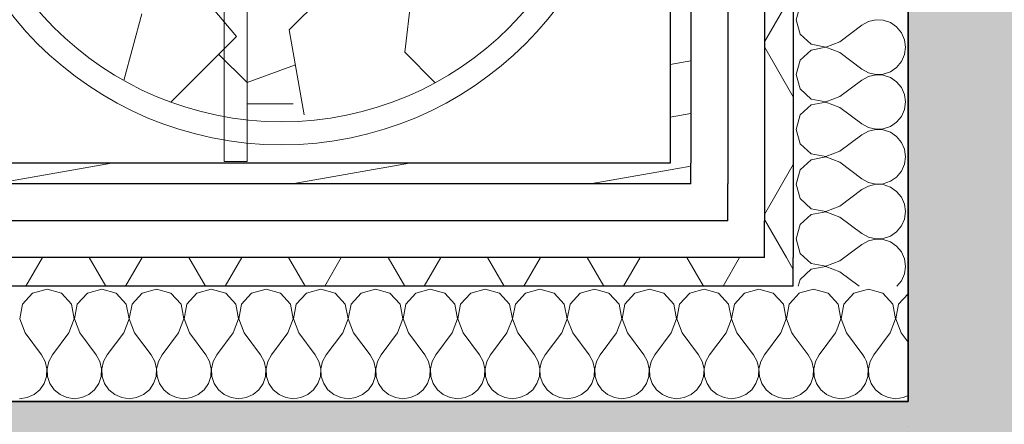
# Model space of a CAD drawing. Header units: millimetres. Extents: x -63554 to 200, y -19084 to 40052.
# Tile 82 of 120: x -45333 to -44477, y 3720 to 4071. Entities that reach past the tile are written whole.
import ezdxf

# ---------------------------------------------------------------- set-up
doc = ezdxf.new("R2010")
doc.units = ezdxf.units.MM
doc.header["$MEASUREMENT"] = 0
doc.linetypes.add('Dotted', pattern=[317.499995, 0, -317.499995])
for name, color, linetype in [('1241_Välisseinad', 7, 'Continuous'), ('1311_Vaheseinad', 7, 'Continuous'), ('New_014_Ruumi netopind', 7, 'Continuous'), ('New_1311_Vaheseinad', 7, 'Continuous'), ('New_1321_Põranda kattetarindid', 7, 'Continuous')]:
    doc.layers.add(name, color=color, linetype=linetype)
for name, color, linetype, lineweight in [('1241_Välisseinad_Pen_No__101', 252, 'Continuous', 13), ('1241_Välisseinad_Pen_No__41', 7, 'Continuous', 25), ('1311_Vaheseinad_Pen_No__101', 252, 'Continuous', 13), ('1311_Vaheseinad_Pen_No__41', 7, 'Continuous', 25), ('I-FURN_Pen_No__1_Pen_No__1', 7, 'Continuous', 13), ('New_1311_Vaheseinad_Pen_No__101', 252, 'Continuous', 13), ('New_1311_Vaheseinad_Pen_No__41', 7, 'Continuous', 25), ('New_1321_Põranda kattetarindid_Pen_No__41', 7, 'Continuous', 25)]:
    doc.layers.add(name, color=color, linetype=linetype, lineweight=lineweight)
pattern_1 = [(10, (0, 0), (-7.814168, 44.316348), [])]
pattern_2 = [(60, (0, 0), (-64.9519, 37.5), []), (120, (0, 0), (64.9519, 37.5), [])]

# ---------------------------------------------------------------- blocks, each defined once
blk = doc.blocks.new('Slab_165_1', base_point=(-48040, 210))
at = {"layer": 'New_1321_Põranda kattetarindid_Pen_No__41', "color": 7, "linetype": 'Dotted', "lineweight": 25, "flags": 128}
blk.add_lwpolyline([(-48040, 210), (-44560.55, 210), (-44560.55, 5699.83), (-48040, 5699.83)], close=True, dxfattribs=at)
blk = doc.blocks.new('*X802')
at = {"layer": 'New_1311_Vaheseinad_Pen_No__101', "color": 252, "linetype": 'Continuous', "lineweight": 13}
for p, q in [((-44642.86, 3837.45), (-44654.78, 3834.06)), ((-44630.34, 3833.89), (-44642.86, 3837.45)), ((-44595.24, 3837.45), (-44607.76, 3833.89)), ((-44582.72, 3833.89), (-44595.24, 3837.45)), ((-44621.56, 3824.29), (-44630.34, 3833.89)), ((-44607.76, 3833.89), (-44616.53, 3824.29)), ((-44573.94, 3824.29), (-44582.72, 3833.89)), ((-44560.55, 3833.44), (-44568.91, 3824.29)), ((-44619.14, 3811.5), (-44621.56, 3824.29)), ((-44616.53, 3824.29), (-44618.95, 3811.5)), ((-44571.52, 3811.5), (-44573.94, 3824.29)), ((-44568.91, 3824.29), (-44571.33, 3811.5)), ((-44622.77, 3802.05), (-44619.14, 3811.5)), ((-44618.95, 3811.5), (-44614.29, 3799.35)), ((-44576.19, 3799.35), (-44571.52, 3811.5)), ((-44571.33, 3811.5), (-44566.67, 3799.35)), ((-44614.29, 3799.35), (-44600, 3780.3)), ((-44576.19, 3799.35), (-44590.48, 3780.3)), ((-44566.67, 3799.35), (-44560.55, 3791.2)), ((-44598.73, 3778.01), (-44600, 3780.3)), ((-44590.48, 3780.3), (-44593.66, 3774.56)), ((-44593.66, 3774.56), (-44593.96, 3773.24)), ((-44564.17, 3743.45), (-44560.55, 3745.04))]:
    blk.add_line(p, q, dxfattribs=at)
blk = doc.blocks.new('*X803')
at = {"layer": 'New_1311_Vaheseinad_Pen_No__101', "color": 252, "linetype": 'Continuous', "lineweight": 13}
for p, q in [((-44655.37, 3833.89), (-44660.55, 3828.23)), ((-44654.78, 3834.06), (-44655.37, 3833.89)), ((-44623.81, 3799.35), (-44622.77, 3802.05)), ((-44660.55, 3797.55), (-44647.62, 3780.3)), ((-44623.81, 3799.35), (-44638.1, 3780.3)), ((-44644.44, 3774.56), (-44647.62, 3780.3)), ((-44638.1, 3780.3), (-44641.27, 3774.56)), ((-44596.82, 3774.56), (-44598.73, 3778.01)), ((-44642.95, 3768.16), (-44644.44, 3774.56)), ((-44643.27, 3761.6), (-44642.95, 3768.16)), ((-44641.27, 3774.56), (-44642.76, 3768.16)), ((-44642.76, 3768.16), (-44642.44, 3761.6)), ((-44595.33, 3768.16), (-44596.82, 3774.56)), ((-44595.65, 3761.6), (-44595.33, 3768.16)), ((-44593.96, 3773.24), (-44595.14, 3768.16)), ((-44595.14, 3768.16), (-44594.82, 3761.6)), ((-44645.37, 3755.37), (-44643.27, 3761.6)), ((-44642.44, 3761.6), (-44640.34, 3755.37)), ((-44597.75, 3755.37), (-44595.65, 3761.6)), ((-44594.82, 3761.6), (-44592.72, 3755.37)), ((-44649.09, 3749.96), (-44645.37, 3755.37)), ((-44640.34, 3755.37), (-44636.62, 3749.96)), ((-44601.47, 3749.96), (-44597.75, 3755.37)), ((-44592.72, 3755.37), (-44589, 3749.96)), ((-44660.55, 3743.06), (-44660.16, 3743.12)), ((-44660.16, 3743.12), (-44654.15, 3745.77)), ((-44654.15, 3745.77), (-44649.09, 3749.96)), ((-44636.62, 3749.96), (-44631.57, 3745.77)), ((-44631.57, 3745.77), (-44625.55, 3743.12)), ((-44625.55, 3743.12), (-44619.05, 3742.21)), ((-44619.05, 3742.21), (-44612.54, 3743.12)), ((-44612.54, 3743.12), (-44606.53, 3745.77)), ((-44606.53, 3745.77), (-44601.47, 3749.96)), ((-44589, 3749.96), (-44583.95, 3745.77)), ((-44583.95, 3745.77), (-44577.93, 3743.12)), ((-44577.93, 3743.12), (-44571.43, 3742.21)), ((-44571.43, 3742.21), (-44564.92, 3743.12)), ((-44564.92, 3743.12), (-44564.17, 3743.45))]:
    blk.add_line(p, q, dxfattribs=at)
blk = doc.blocks.new('*X805')
at = {"layer": 'New_1311_Vaheseinad_Pen_No__101', "color": 252, "linetype": 'Continuous', "lineweight": 13}
for p, q in [((-45309.52, 3837.45), (-45322.04, 3833.89)), ((-45297.01, 3833.89), (-45309.52, 3837.45)), ((-45261.9, 3837.45), (-45274.42, 3833.89)), ((-45249.39, 3833.89), (-45261.9, 3837.45)), ((-45214.29, 3837.45), (-45226.8, 3833.89)), ((-45201.77, 3833.89), (-45214.29, 3837.45)), ((-45166.67, 3837.45), (-45179.18, 3833.89)), ((-45154.15, 3833.89), (-45166.67, 3837.45)), ((-45119.05, 3837.45), (-45131.57, 3833.89)), ((-45106.53, 3833.89), (-45119.05, 3837.45)), ((-45071.43, 3837.45), (-45083.95, 3833.89)), ((-45058.91, 3833.89), (-45071.43, 3837.45)), ((-45023.81, 3837.45), (-45036.33, 3833.89)), ((-45011.29, 3833.89), (-45023.81, 3837.45)), ((-44976.19, 3837.45), (-44988.71, 3833.89)), ((-44963.67, 3833.89), (-44976.19, 3837.45)), ((-44928.57, 3837.45), (-44941.09, 3833.89)), ((-44916.05, 3833.89), (-44928.57, 3837.45)), ((-44880.95, 3837.45), (-44893.47, 3833.89)), ((-44868.43, 3833.89), (-44880.95, 3837.45)), ((-44833.33, 3837.45), (-44845.85, 3833.89)), ((-44820.82, 3833.89), (-44833.33, 3837.45)), ((-44785.71, 3837.45), (-44798.23, 3833.89)), ((-44773.2, 3833.89), (-44785.71, 3837.45)), ((-44738.1, 3837.45), (-44750.61, 3833.89)), ((-44725.58, 3833.89), (-44738.1, 3837.45)), ((-44690.48, 3837.45), (-44702.99, 3833.89)), ((-44677.96, 3833.89), (-44690.48, 3837.45)), ((-45322.04, 3833.89), (-45330.82, 3824.29)), ((-45288.23, 3824.29), (-45297.01, 3833.89)), ((-45274.42, 3833.89), (-45283.2, 3824.29)), ((-45240.61, 3824.29), (-45249.39, 3833.89)), ((-45226.8, 3833.89), (-45235.58, 3824.29)), ((-45192.99, 3824.29), (-45201.77, 3833.89)), ((-45179.18, 3833.89), (-45187.96, 3824.29)), ((-45145.37, 3824.29), (-45154.15, 3833.89)), ((-45131.57, 3833.89), (-45140.34, 3824.29)), ((-45097.75, 3824.29), (-45106.53, 3833.89)), ((-45083.95, 3833.89), (-45092.72, 3824.29)), ((-45050.13, 3824.29), (-45058.91, 3833.89)), ((-45036.33, 3833.89), (-45045.11, 3824.29)), ((-45002.51, 3824.29), (-45011.29, 3833.89)), ((-44988.71, 3833.89), (-44997.49, 3824.29)), ((-44954.89, 3824.29), (-44963.67, 3833.89)), ((-44941.09, 3833.89), (-44949.87, 3824.29)), ((-44907.28, 3824.29), (-44916.05, 3833.89)), ((-44893.47, 3833.89), (-44902.25, 3824.29)), ((-44859.66, 3824.29), (-44868.43, 3833.89)), ((-44845.85, 3833.89), (-44854.63, 3824.29)), ((-44812.04, 3824.29), (-44820.82, 3833.89)), ((-44798.23, 3833.89), (-44807.01, 3824.29)), ((-44764.42, 3824.29), (-44773.2, 3833.89)), ((-44750.61, 3833.89), (-44759.39, 3824.29)), ((-44716.8, 3824.29), (-44725.58, 3833.89)), ((-44702.99, 3833.89), (-44711.77, 3824.29)), ((-44669.18, 3824.29), (-44677.96, 3833.89)), ((-44660.55, 3828.23), (-44664.15, 3824.29)), ((-45330.82, 3824.29), (-45333.24, 3811.5)), ((-45285.81, 3811.5), (-45288.23, 3824.29)), ((-45283.2, 3824.29), (-45285.62, 3811.5)), ((-45238.19, 3811.5), (-45240.61, 3824.29)), ((-45235.58, 3824.29), (-45238, 3811.5)), ((-45190.57, 3811.5), (-45192.99, 3824.29)), ((-45187.96, 3824.29), (-45190.38, 3811.5)), ((-45142.95, 3811.5), (-45145.37, 3824.29)), ((-45140.34, 3824.29), (-45142.76, 3811.5)), ((-45095.33, 3811.5), (-45097.75, 3824.29)), ((-45092.72, 3824.29), (-45095.14, 3811.5)), ((-45047.72, 3811.5), (-45050.13, 3824.29)), ((-45045.11, 3824.29), (-45047.52, 3811.5)), ((-45000.1, 3811.5), (-45002.51, 3824.29)), ((-44997.49, 3824.29), (-44999.9, 3811.5)), ((-44952.48, 3811.5), (-44954.89, 3824.29)), ((-44949.87, 3824.29), (-44952.28, 3811.5)), ((-44904.86, 3811.5), (-44907.28, 3824.29)), ((-44902.25, 3824.29), (-44904.67, 3811.5)), ((-44857.24, 3811.5), (-44859.66, 3824.29)), ((-44854.63, 3824.29), (-44857.05, 3811.5)), ((-44809.62, 3811.5), (-44812.04, 3824.29)), ((-44807.01, 3824.29), (-44809.43, 3811.5)), ((-44762, 3811.5), (-44764.42, 3824.29)), ((-44759.39, 3824.29), (-44761.81, 3811.5)), ((-44714.38, 3811.5), (-44716.8, 3824.29)), ((-44711.77, 3824.29), (-44714.19, 3811.5)), ((-44666.76, 3811.5), (-44669.18, 3824.29)), ((-44664.15, 3824.29), (-44666.57, 3811.5)), ((-45333.24, 3811.5), (-45328.57, 3799.35)), ((-45290.48, 3799.35), (-45285.81, 3811.5)), ((-45285.62, 3811.5), (-45280.95, 3799.35)), ((-45242.86, 3799.35), (-45238.19, 3811.5)), ((-45238, 3811.5), (-45233.33, 3799.35)), ((-45195.24, 3799.35), (-45190.57, 3811.5)), ((-45190.38, 3811.5), (-45185.71, 3799.35)), ((-45147.62, 3799.35), (-45142.95, 3811.5)), ((-45142.76, 3811.5), (-45138.1, 3799.35)), ((-45100, 3799.35), (-45095.33, 3811.5)), ((-45095.14, 3811.5), (-45090.48, 3799.35)), ((-45052.38, 3799.35), (-45047.72, 3811.5)), ((-45047.52, 3811.5), (-45042.86, 3799.35)), ((-45004.76, 3799.35), (-45000.1, 3811.5)), ((-44999.9, 3811.5), (-44995.24, 3799.35)), ((-44957.14, 3799.35), (-44952.48, 3811.5)), ((-44952.28, 3811.5), (-44947.62, 3799.35)), ((-44909.52, 3799.35), (-44904.86, 3811.5)), ((-44904.67, 3811.5), (-44900, 3799.35)), ((-44861.9, 3799.35), (-44857.24, 3811.5)), ((-44857.05, 3811.5), (-44852.38, 3799.35)), ((-44814.29, 3799.35), (-44809.62, 3811.5)), ((-44809.43, 3811.5), (-44804.76, 3799.35)), ((-44766.67, 3799.35), (-44762, 3811.5)), ((-44761.81, 3811.5), (-44757.14, 3799.35)), ((-44719.05, 3799.35), (-44714.38, 3811.5)), ((-44714.19, 3811.5), (-44709.52, 3799.35)), ((-44671.43, 3799.35), (-44666.76, 3811.5)), ((-44666.57, 3811.5), (-44661.9, 3799.35)), ((-45328.57, 3799.35), (-45314.29, 3780.3)), ((-45290.48, 3799.35), (-45304.76, 3780.3)), ((-45280.95, 3799.35), (-45266.67, 3780.3)), ((-45242.86, 3799.35), (-45257.14, 3780.3)), ((-45233.33, 3799.35), (-45219.05, 3780.3)), ((-45195.24, 3799.35), (-45209.52, 3780.3)), ((-45185.71, 3799.35), (-45171.43, 3780.3)), ((-45147.62, 3799.35), (-45161.9, 3780.3)), ((-45138.1, 3799.35), (-45123.81, 3780.3)), ((-45100, 3799.35), (-45114.29, 3780.3)), ((-45090.48, 3799.35), (-45076.19, 3780.3)), ((-45052.38, 3799.35), (-45066.67, 3780.3)), ((-45042.86, 3799.35), (-45028.57, 3780.3)), ((-45004.76, 3799.35), (-45019.05, 3780.3)), ((-44995.24, 3799.35), (-44980.95, 3780.3)), ((-44957.14, 3799.35), (-44971.43, 3780.3)), ((-44947.62, 3799.35), (-44933.33, 3780.3)), ((-44909.52, 3799.35), (-44923.81, 3780.3)), ((-44900, 3799.35), (-44885.71, 3780.3)), ((-44861.9, 3799.35), (-44876.19, 3780.3)), ((-44852.38, 3799.35), (-44838.1, 3780.3)), ((-44814.29, 3799.35), (-44828.57, 3780.3)), ((-44804.76, 3799.35), (-44790.48, 3780.3)), ((-44766.67, 3799.35), (-44780.95, 3780.3)), ((-44757.14, 3799.35), (-44742.86, 3780.3)), ((-44719.05, 3799.35), (-44733.33, 3780.3)), ((-44709.52, 3799.35), (-44695.24, 3780.3)), ((-44671.43, 3799.35), (-44685.71, 3780.3)), ((-44661.9, 3799.35), (-44660.55, 3797.55)), ((-45311.11, 3774.56), (-45314.29, 3780.3)), ((-45304.76, 3780.3), (-45307.94, 3774.56)), ((-45263.49, 3774.56), (-45266.67, 3780.3)), ((-45257.14, 3780.3), (-45260.32, 3774.56)), ((-45215.87, 3774.56), (-45219.05, 3780.3)), ((-45209.52, 3780.3), (-45212.7, 3774.56)), ((-45168.25, 3774.56), (-45171.43, 3780.3)), ((-45161.9, 3780.3), (-45165.08, 3774.56)), ((-45120.63, 3774.56), (-45123.81, 3780.3)), ((-45114.29, 3780.3), (-45117.46, 3774.56)), ((-45073.01, 3774.56), (-45076.19, 3780.3)), ((-45066.67, 3780.3), (-45069.85, 3774.56)), ((-45025.39, 3774.56), (-45028.57, 3780.3)), ((-45019.05, 3780.3), (-45022.23, 3774.56)), ((-44977.77, 3774.56), (-44980.95, 3780.3)), ((-44971.43, 3780.3), (-44974.61, 3774.56)), ((-44930.15, 3774.56), (-44933.33, 3780.3)), ((-44923.81, 3780.3), (-44926.99, 3774.56)), ((-44882.54, 3774.56), (-44885.71, 3780.3)), ((-44876.19, 3780.3), (-44879.37, 3774.56)), ((-44834.92, 3774.56), (-44838.1, 3780.3)), ((-44828.57, 3780.3), (-44831.75, 3774.56)), ((-44787.3, 3774.56), (-44790.48, 3780.3)), ((-44780.95, 3780.3), (-44784.13, 3774.56)), ((-44739.68, 3774.56), (-44742.86, 3780.3)), ((-44733.33, 3780.3), (-44736.51, 3774.56)), ((-44692.06, 3774.56), (-44695.24, 3780.3)), ((-44685.71, 3780.3), (-44688.89, 3774.56)), ((-45309.62, 3768.16), (-45311.11, 3774.56)), ((-45309.94, 3761.6), (-45309.62, 3768.16)), ((-45307.94, 3774.56), (-45309.43, 3768.16)), ((-45309.43, 3768.16), (-45309.11, 3761.6)), ((-45262, 3768.16), (-45263.49, 3774.56)), ((-45262.32, 3761.6), (-45262, 3768.16)), ((-45260.32, 3774.56), (-45261.81, 3768.16)), ((-45261.81, 3768.16), (-45261.49, 3761.6)), ((-45214.38, 3768.16), (-45215.87, 3774.56)), ((-45214.7, 3761.6), (-45214.38, 3768.16)), ((-45212.7, 3774.56), (-45214.19, 3768.16)), ((-45214.19, 3768.16), (-45213.87, 3761.6)), ((-45166.76, 3768.16), (-45168.25, 3774.56)), ((-45167.08, 3761.6), (-45166.76, 3768.16)), ((-45165.08, 3774.56), (-45166.57, 3768.16)), ((-45166.57, 3768.16), (-45166.25, 3761.6)), ((-45119.14, 3768.16), (-45120.63, 3774.56)), ((-45119.46, 3761.6), (-45119.14, 3768.16)), ((-45117.46, 3774.56), (-45118.95, 3768.16)), ((-45118.95, 3768.16), (-45118.63, 3761.6)), ((-45071.52, 3768.16), (-45073.01, 3774.56)), ((-45071.84, 3761.6), (-45071.52, 3768.16)), ((-45069.85, 3774.56), (-45071.33, 3768.16)), ((-45071.33, 3768.16), (-45071.01, 3761.6)), ((-45023.91, 3768.16), (-45025.39, 3774.56)), ((-45024.22, 3761.6), (-45023.91, 3768.16)), ((-45022.23, 3774.56), (-45023.71, 3768.16)), ((-45023.71, 3768.16), (-45023.4, 3761.6)), ((-44976.29, 3768.16), (-44977.77, 3774.56)), ((-44976.6, 3761.6), (-44976.29, 3768.16)), ((-44974.61, 3774.56), (-44976.09, 3768.16)), ((-44976.09, 3768.16), (-44975.78, 3761.6)), ((-44928.67, 3768.16), (-44930.15, 3774.56)), ((-44928.99, 3761.6), (-44928.67, 3768.16)), ((-44926.99, 3774.56), (-44928.48, 3768.16)), ((-44928.48, 3768.16), (-44928.16, 3761.6)), ((-44881.05, 3768.16), (-44882.54, 3774.56)), ((-44881.37, 3761.6), (-44881.05, 3768.16)), ((-44879.37, 3774.56), (-44880.86, 3768.16)), ((-44880.86, 3768.16), (-44880.54, 3761.6)), ((-44833.43, 3768.16), (-44834.92, 3774.56)), ((-44833.75, 3761.6), (-44833.43, 3768.16)), ((-44831.75, 3774.56), (-44833.24, 3768.16)), ((-44833.24, 3768.16), (-44832.92, 3761.6)), ((-44785.81, 3768.16), (-44787.3, 3774.56)), ((-44786.13, 3761.6), (-44785.81, 3768.16)), ((-44784.13, 3774.56), (-44785.62, 3768.16)), ((-44785.62, 3768.16), (-44785.3, 3761.6)), ((-44738.19, 3768.16), (-44739.68, 3774.56)), ((-44738.51, 3761.6), (-44738.19, 3768.16)), ((-44736.51, 3774.56), (-44738, 3768.16)), ((-44738, 3768.16), (-44737.68, 3761.6)), ((-44690.57, 3768.16), (-44692.06, 3774.56)), ((-44690.89, 3761.6), (-44690.57, 3768.16)), ((-44688.89, 3774.56), (-44690.38, 3768.16)), ((-44690.38, 3768.16), (-44690.06, 3761.6)), ((-45312.04, 3755.37), (-45309.94, 3761.6)), ((-45309.11, 3761.6), (-45307.01, 3755.37)), ((-45264.42, 3755.37), (-45262.32, 3761.6)), ((-45261.49, 3761.6), (-45259.39, 3755.37)), ((-45216.8, 3755.37), (-45214.7, 3761.6)), ((-45213.87, 3761.6), (-45211.77, 3755.37)), ((-45169.18, 3755.37), (-45167.08, 3761.6)), ((-45166.25, 3761.6), (-45164.15, 3755.37)), ((-45121.56, 3755.37), (-45119.46, 3761.6)), ((-45118.63, 3761.6), (-45116.53, 3755.37)), ((-45073.94, 3755.37), (-45071.84, 3761.6)), ((-45071.01, 3761.6), (-45068.91, 3755.37)), ((-45026.32, 3755.37), (-45024.22, 3761.6)), ((-45023.4, 3761.6), (-45021.3, 3755.37)), ((-44978.7, 3755.37), (-44976.6, 3761.6)), ((-44975.78, 3761.6), (-44973.68, 3755.37)), ((-44931.09, 3755.37), (-44928.99, 3761.6)), ((-44928.16, 3761.6), (-44926.06, 3755.37)), ((-44883.47, 3755.37), (-44881.37, 3761.6)), ((-44880.54, 3761.6), (-44878.44, 3755.37)), ((-44835.85, 3755.37), (-44833.75, 3761.6)), ((-44832.92, 3761.6), (-44830.82, 3755.37)), ((-44788.23, 3755.37), (-44786.13, 3761.6)), ((-44785.3, 3761.6), (-44783.2, 3755.37)), ((-44740.61, 3755.37), (-44738.51, 3761.6)), ((-44737.68, 3761.6), (-44735.58, 3755.37)), ((-44692.99, 3755.37), (-44690.89, 3761.6)), ((-44690.06, 3761.6), (-44687.96, 3755.37)), ((-45315.76, 3749.96), (-45312.04, 3755.37)), ((-45307.01, 3755.37), (-45303.29, 3749.96)), ((-45268.14, 3749.96), (-45264.42, 3755.37)), ((-45259.39, 3755.37), (-45255.67, 3749.96)), ((-45220.52, 3749.96), (-45216.8, 3755.37)), ((-45211.77, 3755.37), (-45208.05, 3749.96)), ((-45172.9, 3749.96), (-45169.18, 3755.37)), ((-45164.15, 3755.37), (-45160.43, 3749.96)), ((-45125.28, 3749.96), (-45121.56, 3755.37)), ((-45116.53, 3755.37), (-45112.81, 3749.96)), ((-45077.66, 3749.96), (-45073.94, 3755.37)), ((-45068.91, 3755.37), (-45065.19, 3749.96)), ((-45030.04, 3749.96), (-45026.32, 3755.37)), ((-45021.3, 3755.37), (-45017.58, 3749.96)), ((-44982.42, 3749.96), (-44978.7, 3755.37)), ((-44973.68, 3755.37), (-44969.96, 3749.96)), ((-44934.81, 3749.96), (-44931.09, 3755.37)), ((-44926.06, 3755.37), (-44922.34, 3749.96)), ((-44887.19, 3749.96), (-44883.47, 3755.37)), ((-44878.44, 3755.37), (-44874.72, 3749.96)), ((-44839.57, 3749.96), (-44835.85, 3755.37)), ((-44830.82, 3755.37), (-44827.1, 3749.96)), ((-44791.95, 3749.96), (-44788.23, 3755.37)), ((-44783.2, 3755.37), (-44779.48, 3749.96)), ((-44744.33, 3749.96), (-44740.61, 3755.37)), ((-44735.58, 3755.37), (-44731.86, 3749.96)), ((-44696.71, 3749.96), (-44692.99, 3755.37)), ((-44687.96, 3755.37), (-44684.24, 3749.96)), ((-45333.33, 3742.21), (-45326.83, 3743.12)), ((-45326.83, 3743.12), (-45320.82, 3745.77)), ((-45320.82, 3745.77), (-45315.76, 3749.96)), ((-45303.29, 3749.96), (-45298.23, 3745.77)), ((-45298.23, 3745.77), (-45292.22, 3743.12)), ((-45292.22, 3743.12), (-45285.71, 3742.21)), ((-45285.71, 3742.21), (-45279.21, 3743.12)), ((-45279.21, 3743.12), (-45273.2, 3745.77)), ((-45273.2, 3745.77), (-45268.14, 3749.96)), ((-45255.67, 3749.96), (-45250.61, 3745.77)), ((-45250.61, 3745.77), (-45244.6, 3743.12)), ((-45244.6, 3743.12), (-45238.1, 3742.21)), ((-45238.1, 3742.21), (-45231.59, 3743.12)), ((-45231.59, 3743.12), (-45225.58, 3745.77)), ((-45225.58, 3745.77), (-45220.52, 3749.96)), ((-45208.05, 3749.96), (-45202.99, 3745.77)), ((-45202.99, 3745.77), (-45196.98, 3743.12)), ((-45196.98, 3743.12), (-45190.48, 3742.21)), ((-45190.48, 3742.21), (-45183.97, 3743.12)), ((-45183.97, 3743.12), (-45177.96, 3745.77)), ((-45177.96, 3745.77), (-45172.9, 3749.96)), ((-45160.43, 3749.96), (-45155.37, 3745.77)), ((-45155.37, 3745.77), (-45149.36, 3743.12)), ((-45149.36, 3743.12), (-45142.86, 3742.21)), ((-45142.86, 3742.21), (-45136.35, 3743.12)), ((-45136.35, 3743.12), (-45130.34, 3745.77)), ((-45130.34, 3745.77), (-45125.28, 3749.96)), ((-45112.81, 3749.96), (-45107.76, 3745.77)), ((-45107.76, 3745.77), (-45101.74, 3743.12)), ((-45101.74, 3743.12), (-45095.24, 3742.21)), ((-45095.24, 3742.21), (-45088.73, 3743.12)), ((-45088.73, 3743.12), (-45082.72, 3745.77)), ((-45082.72, 3745.77), (-45077.66, 3749.96)), ((-45065.19, 3749.96), (-45060.14, 3745.77)), ((-45060.14, 3745.77), (-45054.13, 3743.12)), ((-45054.13, 3743.12), (-45047.62, 3742.21)), ((-45047.62, 3742.21), (-45041.11, 3743.12)), ((-45041.11, 3743.12), (-45035.1, 3745.77)), ((-45035.1, 3745.77), (-45030.04, 3749.96)), ((-45017.58, 3749.96), (-45012.52, 3745.77)), ((-45012.52, 3745.77), (-45006.51, 3743.12)), ((-45006.51, 3743.12), (-45000, 3742.21)), ((-45000, 3742.21), (-44993.49, 3743.12)), ((-44993.49, 3743.12), (-44987.48, 3745.77)), ((-44987.48, 3745.77), (-44982.42, 3749.96)), ((-44969.96, 3749.96), (-44964.9, 3745.77)), ((-44964.9, 3745.77), (-44958.89, 3743.12)), ((-44958.89, 3743.12), (-44952.38, 3742.21)), ((-44952.38, 3742.21), (-44945.87, 3743.12)), ((-44945.87, 3743.12), (-44939.86, 3745.77)), ((-44939.86, 3745.77), (-44934.81, 3749.96)), ((-44922.34, 3749.96), (-44917.28, 3745.77)), ((-44917.28, 3745.77), (-44911.27, 3743.12)), ((-44911.27, 3743.12), (-44904.76, 3742.21)), ((-44904.76, 3742.21), (-44898.26, 3743.12)), ((-44898.26, 3743.12), (-44892.24, 3745.77)), ((-44892.24, 3745.77), (-44887.19, 3749.96)), ((-44874.72, 3749.96), (-44869.66, 3745.77)), ((-44869.66, 3745.77), (-44863.65, 3743.12)), ((-44863.65, 3743.12), (-44857.14, 3742.21)), ((-44857.14, 3742.21), (-44850.64, 3743.12)), ((-44850.64, 3743.12), (-44844.63, 3745.77)), ((-44844.63, 3745.77), (-44839.57, 3749.96)), ((-44827.1, 3749.96), (-44822.04, 3745.77)), ((-44822.04, 3745.77), (-44816.03, 3743.12)), ((-44816.03, 3743.12), (-44809.52, 3742.21)), ((-44809.52, 3742.21), (-44803.02, 3743.12)), ((-44803.02, 3743.12), (-44797.01, 3745.77)), ((-44797.01, 3745.77), (-44791.95, 3749.96)), ((-44779.48, 3749.96), (-44774.42, 3745.77)), ((-44774.42, 3745.77), (-44768.41, 3743.12)), ((-44768.41, 3743.12), (-44761.9, 3742.21)), ((-44761.9, 3742.21), (-44755.4, 3743.12)), ((-44755.4, 3743.12), (-44749.39, 3745.77)), ((-44749.39, 3745.77), (-44744.33, 3749.96)), ((-44731.86, 3749.96), (-44726.8, 3745.77)), ((-44726.8, 3745.77), (-44720.79, 3743.12)), ((-44720.79, 3743.12), (-44714.29, 3742.21)), ((-44714.29, 3742.21), (-44707.78, 3743.12)), ((-44707.78, 3743.12), (-44701.77, 3745.77)), ((-44701.77, 3745.77), (-44696.71, 3749.96)), ((-44684.24, 3749.96), (-44679.18, 3745.77)), ((-44679.18, 3745.77), (-44673.17, 3743.12)), ((-44673.17, 3743.12), (-44666.67, 3742.21)), ((-44666.67, 3742.21), (-44660.55, 3743.06))]:
    blk.add_line(p, q, dxfattribs=at)
blk = doc.blocks.new('Wall_51_1', base_point=(-47933, 3946.83))
at = {"layer": 'New_1311_Vaheseinad_Pen_No__101', "linetype": 'Continuous', "lineweight": 13}
h = blk.add_hatch(dxfattribs=at)
h.set_pattern_fill('WOOD_0001', color=252, style=0, pattern_type=2)
h.set_pattern_definition(pattern_1)
h.paths.add_polyline_path([(-44767.55, 3946.83), (-47040, 3946.83), (-47040, 3928.83), (-44767.55, 3928.83)])
h = blk.add_hatch(dxfattribs=at)
h.set_pattern_fill('WOOD_0001', color=252, style=0, pattern_type=2)
h.set_pattern_definition(pattern_1)
h.paths.add_polyline_path([(-44749.55, 3946.83), (-44767.55, 3946.83), (-44749.55, 3928.83)])
h = blk.add_hatch(dxfattribs=at)
h.set_pattern_fill('WOOD_0001', color=252, style=0, pattern_type=2)
h.set_pattern_definition(pattern_1)
h.paths.add_polyline_path([(-44767.55, 3946.83), (-44767.55, 3928.83), (-44749.55, 3928.83)])
h = blk.add_hatch(dxfattribs=at)
h.set_pattern_fill('BATT_INSULATION_0001', color=252, style=0, pattern_type=2)
h.set_pattern_definition(pattern_2)
h.paths.add_polyline_path([(-44685.55, 3864.83), (-47040, 3864.83), (-47040, 3839.83), (-44685.55, 3839.83)])
h = blk.add_hatch(dxfattribs=at)
h.set_pattern_fill('BATT_INSULATION_0001', color=252, style=0, pattern_type=2)
h.set_pattern_definition(pattern_2)
h.paths.add_polyline_path([(-44660.55, 3864.83), (-44685.55, 3864.83), (-44660.55, 3839.83)])
h = blk.add_hatch(dxfattribs=at)
h.set_pattern_fill('BATT_INSULATION_0001', color=252, style=0, pattern_type=2)
h.set_pattern_definition(pattern_2)
h.paths.add_polyline_path([(-44685.55, 3864.83), (-44685.55, 3839.83), (-44660.55, 3839.83)])
at = {"layer": 'New_1311_Vaheseinad_Pen_No__41', "color": 7, "linetype": 'Continuous', "lineweight": 25}
for p, q in [((-44749.55, 3928.83), (-44749.55, 3946.83)), ((-44749.55, 3928.83), (-47040, 3928.83)), ((-44717.55, 3896.83), (-44717.55, 3928.83)), ((-44717.55, 3896.83), (-47040, 3896.83)), ((-44685.55, 3864.83), (-44685.55, 3896.83)), ((-44685.55, 3864.83), (-47040, 3864.83)), ((-44660.55, 3839.83), (-44660.55, 3864.83)), ((-44660.55, 3839.83), (-47040, 3839.83))]:
    blk.add_line(p, q, dxfattribs=at)
at = {"layer": 'New_1311_Vaheseinad_Pen_No__41', "color": 7, "linetype": 'Continuous', "lineweight": 25, "flags": 128}
for points in [[(-44767.55, 3946.83), (-47040, 3946.83)], [(-44560.55, 3739.83), (-44560.55, 3839.83)], [(-47040, 3739.83), (-44560.55, 3739.83)]]:
    blk.add_lwpolyline(points, dxfattribs=at)
at = {"layer": 'New_1311_Vaheseinad', "color": 7, "lineweight": 25}
for name in ['*X805', '*X802', '*X803']:
    blk.add_blockref(name, (0, 0), dxfattribs=at)
blk = doc.blocks.new('*X810')
at = {"layer": 'New_1311_Vaheseinad_Pen_No__101', "color": 252, "linetype": 'Continuous', "lineweight": 13}
for p, q in [((-44654.61, 4083.95), (-44658.17, 4071.43)), ((-44658.17, 4071.43), (-44654.61, 4058.91)), ((-44595.28, 4069.85), (-44601.03, 4066.67)), ((-44588.88, 4071.33), (-44595.28, 4069.85)), ((-44582.32, 4071.01), (-44588.88, 4071.33)), ((-44576.09, 4068.91), (-44582.32, 4071.01)), ((-44570.68, 4065.19), (-44576.09, 4068.91)), ((-44654.61, 4058.91), (-44645.01, 4050.13)), ((-44620.07, 4052.38), (-44601.03, 4066.67)), ((-44566.49, 4060.14), (-44570.68, 4065.19)), ((-44563.84, 4054.13), (-44566.49, 4060.14)), ((-44645.01, 4050.13), (-44632.22, 4047.72)), ((-44632.22, 4047.72), (-44620.07, 4052.38)), ((-44562.93, 4047.62), (-44563.84, 4054.13)), ((-44645.01, 4045.11), (-44654.61, 4036.33)), ((-44632.22, 4047.52), (-44645.01, 4045.11)), ((-44620.07, 4042.86), (-44632.22, 4047.52)), ((-44620.07, 4042.86), (-44601.03, 4028.57)), ((-44563.84, 4041.11), (-44562.93, 4047.62)), ((-44654.61, 4036.33), (-44658.17, 4023.81)), ((-44570.68, 4030.04), (-44566.49, 4035.1)), ((-44566.49, 4035.1), (-44563.84, 4041.11)), ((-44601.03, 4028.57), (-44595.28, 4025.39)), ((-44595.28, 4025.39), (-44588.88, 4023.91)), ((-44582.32, 4024.22), (-44576.09, 4026.32)), ((-44576.09, 4026.32), (-44570.68, 4030.04)), ((-44658.17, 4023.81), (-44654.61, 4011.29)), ((-44620.07, 4004.76), (-44601.03, 4019.05)), ((-44595.28, 4022.23), (-44601.03, 4019.05)), ((-44588.88, 4023.71), (-44595.28, 4022.23)), ((-44588.88, 4023.91), (-44582.32, 4024.22)), ((-44582.32, 4023.4), (-44588.88, 4023.71)), ((-44576.09, 4021.3), (-44582.32, 4023.4)), ((-44570.68, 4017.58), (-44576.09, 4021.3)), ((-44566.49, 4012.52), (-44570.68, 4017.58)), ((-44654.61, 4011.29), (-44645.01, 4002.51)), ((-44563.84, 4006.51), (-44566.49, 4012.52)), ((-44645.01, 4002.51), (-44632.22, 4000.1)), ((-44632.22, 3999.9), (-44645.01, 3997.49)), ((-44632.22, 4000.1), (-44620.07, 4004.76)), ((-44620.07, 3995.24), (-44632.22, 3999.9)), ((-44562.93, 4000), (-44563.84, 4006.51)), ((-44563.84, 3993.49), (-44562.93, 4000)), ((-44645.01, 3997.49), (-44654.61, 3988.71)), ((-44620.07, 3995.24), (-44601.03, 3980.95)), ((-44566.49, 3987.48), (-44563.84, 3993.49)), ((-44654.61, 3988.71), (-44658.17, 3976.19)), ((-44576.09, 3978.7), (-44570.68, 3982.42)), ((-44570.68, 3982.42), (-44566.49, 3987.48)), ((-44658.17, 3976.19), (-44654.61, 3963.67)), ((-44601.03, 3980.95), (-44595.28, 3977.77)), ((-44595.28, 3974.61), (-44601.03, 3971.43)), ((-44595.28, 3977.77), (-44588.88, 3976.29)), ((-44588.88, 3976.09), (-44595.28, 3974.61)), ((-44588.88, 3976.29), (-44582.32, 3976.6)), ((-44582.32, 3975.78), (-44588.88, 3976.09)), ((-44582.32, 3976.6), (-44576.09, 3978.7)), ((-44576.09, 3973.68), (-44582.32, 3975.78)), ((-44570.68, 3969.96), (-44576.09, 3973.68)), ((-44620.07, 3957.14), (-44601.03, 3971.43)), ((-44566.49, 3964.9), (-44570.68, 3969.96)), ((-44563.84, 3958.89), (-44566.49, 3964.9)), ((-44654.61, 3963.67), (-44645.01, 3954.89)), ((-44632.22, 3952.48), (-44620.07, 3957.14)), ((-44562.93, 3952.38), (-44563.84, 3958.89)), ((-44645.01, 3949.87), (-44654.61, 3941.09)), ((-44645.01, 3954.89), (-44632.22, 3952.48)), ((-44632.22, 3952.28), (-44645.01, 3949.87)), ((-44620.07, 3947.62), (-44632.22, 3952.28)), ((-44620.07, 3947.62), (-44601.03, 3933.33)), ((-44563.84, 3945.87), (-44562.93, 3952.38)), ((-44654.61, 3941.09), (-44658.17, 3928.57)), ((-44570.68, 3934.81), (-44566.49, 3939.86)), ((-44566.49, 3939.86), (-44563.84, 3945.87)), ((-44601.03, 3933.33), (-44595.28, 3930.15)), ((-44582.32, 3928.99), (-44576.09, 3931.09)), ((-44576.09, 3931.09), (-44570.68, 3934.81)), ((-44658.17, 3928.57), (-44654.61, 3916.05)), ((-44620.07, 3909.52), (-44601.03, 3923.81)), ((-44595.28, 3926.99), (-44601.03, 3923.81)), ((-44595.28, 3930.15), (-44588.88, 3928.67)), ((-44588.88, 3928.48), (-44595.28, 3926.99)), ((-44588.88, 3928.67), (-44582.32, 3928.99)), ((-44582.32, 3928.16), (-44588.88, 3928.48)), ((-44576.09, 3926.06), (-44582.32, 3928.16)), ((-44570.68, 3922.34), (-44576.09, 3926.06)), ((-44566.49, 3917.28), (-44570.68, 3922.34)), ((-44654.61, 3916.05), (-44645.01, 3907.28)), ((-44563.84, 3911.27), (-44566.49, 3917.28)), ((-44645.01, 3907.28), (-44632.22, 3904.86)), ((-44632.22, 3904.67), (-44645.01, 3902.25)), ((-44632.22, 3904.86), (-44620.07, 3909.52)), ((-44620.07, 3900), (-44632.22, 3904.67)), ((-44562.93, 3904.76), (-44563.84, 3911.27)), ((-44563.84, 3898.26), (-44562.93, 3904.76)), ((-44645.01, 3902.25), (-44654.61, 3893.47)), ((-44620.07, 3900), (-44601.03, 3885.71)), ((-44566.49, 3892.24), (-44563.84, 3898.26)), ((-44654.61, 3893.47), (-44658.17, 3880.95)), ((-44570.68, 3887.19), (-44566.49, 3892.24)), ((-44658.17, 3880.95), (-44654.61, 3868.43)), ((-44601.03, 3885.71), (-44595.28, 3882.54)), ((-44595.28, 3879.37), (-44601.03, 3876.19)), ((-44595.28, 3882.54), (-44588.88, 3881.05)), ((-44588.88, 3880.86), (-44595.28, 3879.37)), ((-44588.88, 3881.05), (-44582.32, 3881.37)), ((-44582.32, 3880.54), (-44588.88, 3880.86)), ((-44582.32, 3881.37), (-44576.09, 3883.47)), ((-44576.09, 3878.44), (-44582.32, 3880.54)), ((-44576.09, 3883.47), (-44570.68, 3887.19)), ((-44620.07, 3861.9), (-44601.03, 3876.19)), ((-44570.68, 3874.72), (-44576.09, 3878.44)), ((-44566.49, 3869.66), (-44570.68, 3874.72)), ((-44654.61, 3868.43), (-44645.01, 3859.66)), ((-44632.22, 3857.24), (-44620.07, 3861.9)), ((-44563.84, 3863.65), (-44566.49, 3869.66)), ((-44562.93, 3857.14), (-44563.84, 3863.65)), ((-44645.01, 3854.63), (-44654.61, 3845.85)), ((-44645.01, 3859.66), (-44632.22, 3857.24)), ((-44632.22, 3857.05), (-44645.01, 3854.63)), ((-44620.07, 3852.38), (-44632.22, 3857.05)), ((-44563.84, 3850.64), (-44562.93, 3857.14)), ((-44654.61, 3845.85), (-44656.32, 3839.83)), ((-44620.07, 3852.38), (-44603.34, 3839.83)), ((-44570.46, 3839.83), (-44566.49, 3844.63)), ((-44566.49, 3844.63), (-44563.84, 3850.64))]:
    blk.add_line(p, q, dxfattribs=at)
blk = doc.blocks.new('Wall_52_1', base_point=(-44767.55, 3946.83))
at = {"layer": 'New_1311_Vaheseinad_Pen_No__101', "linetype": 'Continuous', "lineweight": 13}
h = blk.add_hatch(dxfattribs=at)
h.set_pattern_fill('BATT_INSULATION_0001', color=252, style=0, pattern_type=2)
h.set_pattern_definition(pattern_2)
h.paths.add_polyline_path([(-44660.55, 3864.83), (-44660.55, 5575), (-44685.55, 5575), (-44685.55, 3864.83)])
h = blk.add_hatch(dxfattribs=at)
h.set_pattern_fill('WOOD_0001', color=252, style=0, pattern_type=2)
h.set_pattern_definition(pattern_1)
h.paths.add_polyline_path([(-44749.55, 3946.83), (-44749.55, 5493), (-44767.55, 5493), (-44767.55, 3946.83)])
at = {"layer": 'New_1311_Vaheseinad_Pen_No__41', "color": 7, "linetype": 'Continuous', "lineweight": 25}
for p, q in [((-44660.55, 5600), (-44660.55, 3864.83)), ((-44685.55, 5575), (-44685.55, 3896.83)), ((-44717.55, 5543), (-44717.55, 3928.83)), ((-44749.55, 5511), (-44749.55, 3946.83)), ((-44749.55, 3928.83), (-44749.55, 3946.83)), ((-44717.55, 3896.83), (-44717.55, 3928.83)), ((-44685.55, 3864.83), (-44685.55, 3896.83)), ((-44660.55, 3839.83), (-44660.55, 3864.83))]:
    blk.add_line(p, q, dxfattribs=at)
at = {"layer": 'New_1311_Vaheseinad_Pen_No__41', "color": 7, "linetype": 'Continuous', "lineweight": 25, "flags": 128}
for points in [[(-44560.55, 3839.83), (-44560.55, 5700)], [(-44767.55, 5493), (-44767.55, 3946.83)]]:
    blk.add_lwpolyline(points, dxfattribs=at)
at = {"layer": 'New_1311_Vaheseinad', "color": 7, "lineweight": 25}
blk.add_blockref('*X810', (0, 0), dxfattribs=at)
blk = doc.blocks.new('Wall_158_1', base_point=(-44560.55, -110))
at = {"layer": '1241_Välisseinad_Pen_No__101', "linetype": 'Continuous', "lineweight": 0, "true_color": 0x4c4c4c}
blk.add_hatch(color=251, dxfattribs=at).paths.add_polyline_path([(-44560.55, 5699.83), (-44560.55, -110), (-44180.55, 210), (-44180.55, 5699.83)])
at = {"layer": '1241_Välisseinad_Pen_No__41', "color": 7, "linetype": 'Continuous', "lineweight": 25, "flags": 128}
blk.add_lwpolyline([(-44560.55, 5699.83), (-44560.55, 3739.83)], dxfattribs=at)
blk = doc.blocks.new('Wall_174_1', base_point=(-44560.55, 3399.83))
at = {"layer": '1311_Vaheseinad_Pen_No__101', "linetype": 'Continuous', "lineweight": 0, "true_color": 0x4c4c4c}
blk.add_hatch(color=251, dxfattribs=at).paths.add_polyline_path([(-44560.55, 3739.83), (-47039.99, 3739.83), (-47039.99, 3579.83), (-47039.99, 3399.83), (-44560.55, 3399.83)])
at = {"layer": '1311_Vaheseinad_Pen_No__41', "color": 7, "linetype": 'Continuous', "lineweight": 25, "flags": 128}
blk.add_lwpolyline([(-44560.55, 3739.83), (-47039.99, 3739.83)], dxfattribs=at)

msp = doc.modelspace()

# ---------------------------------------------------------------- linework, layer by layer
at = {"layer": 'I-FURN_Pen_No__1_Pen_No__1', "color": 7, "linetype": 'Continuous', "lineweight": 13}
for p, q in [((-45155.55, 4548.25), (-45155.55, 3948.25)), ((-45135.55, 3948.25), (-45135.55, 4548.25)), ((-45187.67, 4107.98), (-45144.87, 4056.97)), ((-44998.49, 4043.15), (-44990.83, 4106.86)), ((-45067.1, 4094.42), (-45098.92, 4062.6)), ((-45242.74, 4018.67), (-45227.21, 4076.63)), ((-45098.92, 4062.6), (-45085.9, 3988.74)), ((-45144.87, 4056.97), (-45201.96, 3999.89)), ((-45135.57, 4016.9), (-45160.26, 4041.59)), ((-44972, 4016.67), (-44998.49, 4043.15)), ((-45093.56, 4032.19), (-45135.57, 4016.9)), ((-45135.55, 3998.25), (-45095.55, 3998.25)), ((-45155.55, 3948.25), (-45135.55, 3948.25))]:
    msp.add_line(p, q, dxfattribs=at)
for radius in [300, 280]:
    msp.add_circle((-45105.55, 4262.77), radius, dxfattribs=at)
at = {"layer": 'New_014_Ruumi netopind', "color": 254, "linetype": 'Continuous', "lineweight": 0, "true_color": 0xfdf2d0, "flags": 128}
msp.add_lwpolyline([(-44767.55, 5493), (-47933, 5493), (-47933, 3946.83), (-44767.55, 3946.83)], close=True, dxfattribs=at)

# ---------------------------------------------------------------- block references
at = {"layer": '1241_Välisseinad', "color": 7, "lineweight": 25}
msp.add_blockref('Wall_158_1', (-44560.55, -110), dxfattribs=at)
at = {"layer": '1311_Vaheseinad', "color": 7, "lineweight": 25}
msp.add_blockref('Wall_174_1', (-44560.55, 3399.83), dxfattribs=at)
at = {"layer": 'New_1311_Vaheseinad', "color": 7, "lineweight": 25}
for name, p in [('Wall_52_1', (-44767.55, 3946.83)), ('Wall_51_1', (-47933, 3946.83))]:
    msp.add_blockref(name, p, dxfattribs=at)
at = {"layer": 'New_1321_Põranda kattetarindid', "color": 7, "linetype": 'Dotted', "lineweight": 25}
msp.add_blockref('Slab_165_1', (-48040, 210), dxfattribs=at)

doc.saveas('drawing.dxf')
